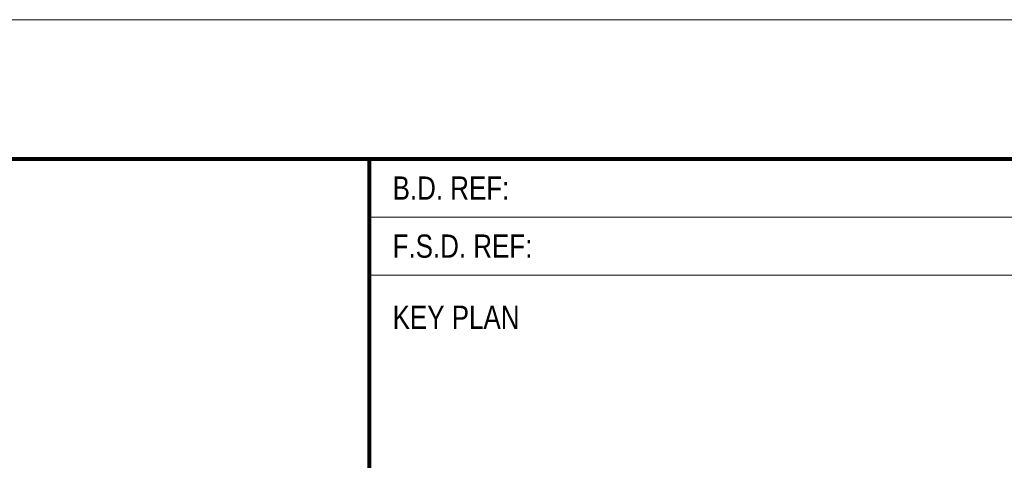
# Model space of a CAD drawing. Extents: x 0 to 1239, y 0 to 840.
# Tile 23 of 24: x 1046 to 1131, y 802 to 840. Entities that reach past the tile are written whole.
import ezdxf
from ezdxf.enums import TextEntityAlignment as Align

# ---------------------------------------------------------------- set-up
doc = ezdxf.new("R2010")
doc.units = 0
doc.header["$LTSCALE"] = 100
doc.layers.get('0').update_dxf_attribs({"lineweight": 0})
doc.layers.get('DefPoints').update_dxf_attribs({"lineweight": 0})
doc.styles.add('Style-Arial', font='arial.ttf', dxfattribs={"width": 0.8})

msp = doc.modelspace()

# ---------------------------------------------------------------- linework, layer by layer
for p, q in [((1076, 823), (1176, 823)), ((1076, 818), (1176, 818))]:
    msp.add_line(p, q)
at = {"const_width": 0.35}
msp.add_lwpolyline([(12, 12), (12, 828), (1176, 828), (1176, 12)], close=True, dxfattribs=at)
msp.add_lwpolyline([(1076, 828), (1076, 12)], dxfattribs=at)
at = {"layer": 'DefPoints'}
msp.add_lwpolyline([(0, 0), (0, 840), (1188, 840), (1188, 0)], close=True, dxfattribs=at)

# ---------------------------------------------------------------- texts
at = {"style": 'Style-Arial', "width": 0.8}
for s, p in [('B.D. REF:', (1078, 825.5)), ('F.S.D. REF:', (1078, 820.5))]:
    msp.add_text(s, height=2, dxfattribs=at).set_placement(p, align=Align.MIDDLE_LEFT)
msp.add_text('KEY PLAN', height=2, dxfattribs=at).set_placement((1078, 813.373))

doc.saveas('drawing.dxf')
